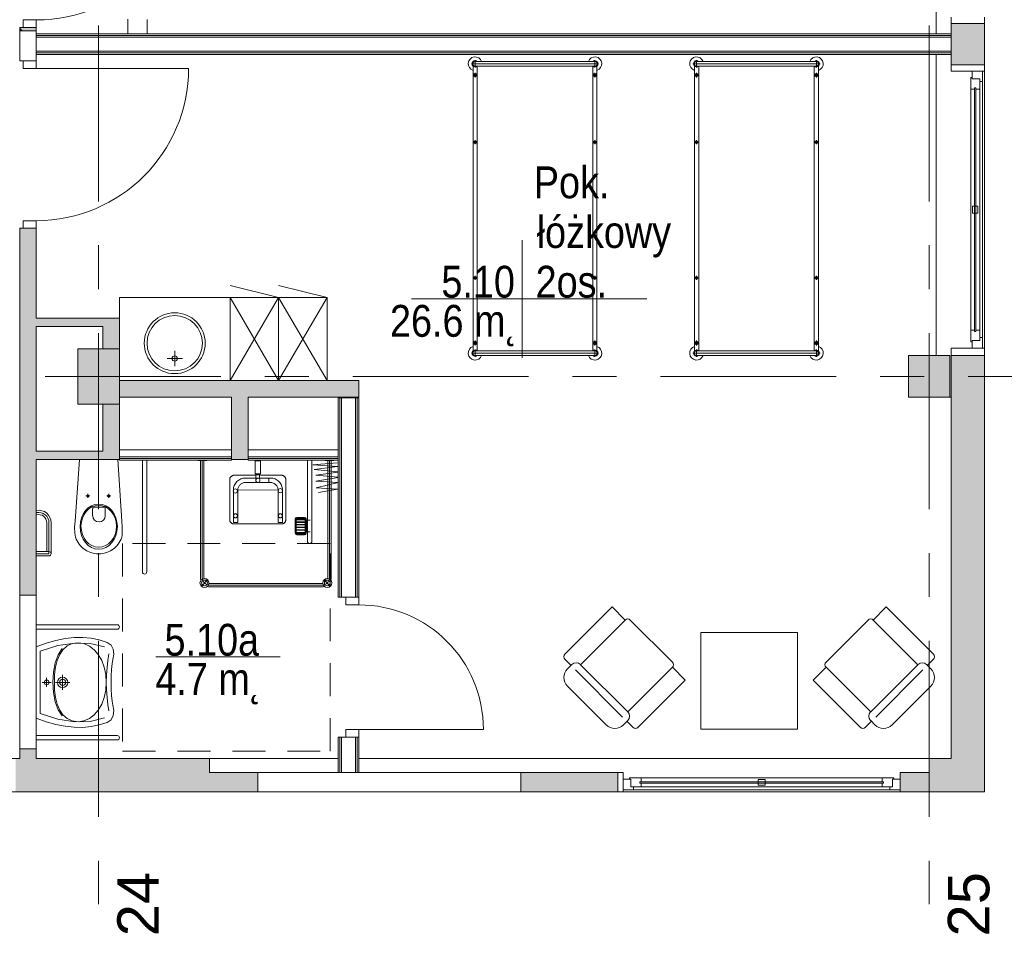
# Model space of a CAD drawing. Header units: centimetres. Extents: x -2424 to 2260, y -130 to 3012.
# Tile 49 of 81: x 530 to 1242, y 5 to 666. Entities that reach past the tile are written whole.
import ezdxf

# ---------------------------------------------------------------- set-up
doc = ezdxf.new("R2010")
doc.units = ezdxf.units.CM
doc.linetypes.add('Oś', pattern=[222.25, 127, -31.75, 31.75, -31.75])
doc.linetypes.add('Ponad', pattern=[39.688, 23.813, -15.875])
for name, color, linetype, lineweight in [('A-AREA-IDEN', 2, 'Continuous', 13), ('A-DETL-GENF', 92, 'Continuous', 13), ('A-DETL-MEDM', 33, 'Continuous', 13), ('A-DOOR', 31, 'Continuous', 13), ('A-FLOR-OVHD', 1, 'Ponad', 9), ('A-GLAZ', 151, 'Continuous', 13), ('A-WALL', 113, 'Continuous', 13), ('A-WALL-FNSH', 113, 'Continuous', 13), ('E-ELEC-EQPM', 71, 'Continuous', 9), ('I-FURN', 30, 'Continuous', 9), ('P-SANR-FIXT', 6, 'Continuous', 9), ('S-COLS', 52, 'Continuous', 13), ('S-GRID', 1, 'Continuous', 13), ('S-GRID-IDEN', 1, 'Continuous', 13)]:
    doc.layers.add(name, color=color, linetype=linetype, lineweight=lineweight)
doc.layers.add('A-WALL-PATT', color=111, linetype='Continuous', lineweight=13, plot=False)
doc.styles.add('Arial_11', font='arial.ttf', dxfattribs={"width": 0.85, "height": 23})
doc.styles.add('Arial_7', font='arial.ttf', dxfattribs={"height": 30})

msp = doc.modelspace()

# ---------------------------------------------------------------- hatches: boundary and pattern name
at = {"layer": 'S-COLS', "lineweight": 9}
for points in [[(602.38, 388.33), (602.38, 428.33), (572.38, 428.33), (572.38, 388.33)], [(1202.38, 393.33), (1202.38, 423.33), (1172.38, 423.33), (1172.38, 393.33)]]:
    msp.add_hatch(color=251, dxfattribs=at).paths.add_polyline_path(points, flags=0)

# ---------------------------------------------------------------- linework, layer by layer
at = {"layer": 'A-AREA-IDEN', "color": 251, "lineweight": 9}
for p, q in [((893.45, 506.86), (893.45, 464.36)), ((903.2, 464.36), (813.45, 464.36)), ((813.45, 464.36), (983.45, 464.36)), ((893.45, 464.36), (893.45, 421.86)), ((718.52, 205.71), (628.77, 205.71))]:
    msp.add_line(p, q, dxfattribs=at)
at = {"layer": 'A-DETL-GENF', "color": 251, "lineweight": 9}
for p, q in [((532.88, 665.83), (542.38, 665.83)), ((532.88, 660.33), (532.88, 665.83)), ((542.38, 665.83), (542.38, 660.33)), ((542.38, 660.33), (532.88, 660.33)), ((532.88, 636.33), (542.38, 636.33)), ((532.88, 630.83), (532.88, 636.33)), ((542.38, 636.33), (542.38, 630.83)), ((542.38, 630.83), (532.88, 630.83)), ((532.88, 520.83), (542.38, 520.83)), ((532.88, 515.33), (532.88, 520.83)), ((542.38, 520.83), (542.38, 515.33)), ((542.38, 515.33), (532.88, 515.33)), ((775.38, 248.83), (765.88, 248.83)), ((765.88, 248.83), (765.88, 243.33)), ((765.88, 243.33), (775.38, 243.33)), ((775.38, 243.33), (775.38, 248.83)), ((775.38, 153.33), (765.88, 153.33)), ((765.88, 153.33), (765.88, 147.83)), ((775.38, 147.83), (775.38, 153.33)), ((765.88, 147.83), (775.38, 147.83))]:
    msp.add_line(p, q, dxfattribs=at)
at = {"layer": 'A-DETL-MEDM', "color": 251, "lineweight": 9}
for p, q in [((532.88, 665.83), (542.38, 665.83)), ((532.88, 660.33), (532.88, 665.83)), ((542.38, 665.83), (542.38, 660.33)), ((542.38, 660.33), (532.88, 660.33)), ((542.38, 636.33), (532.88, 636.33)), ((532.88, 636.33), (532.88, 630.83)), ((542.38, 630.83), (542.38, 636.33)), ((532.88, 630.83), (542.38, 630.83)), ((532.88, 520.83), (542.38, 520.83)), ((532.88, 515.33), (532.88, 520.83)), ((542.38, 520.83), (542.38, 515.33)), ((542.38, 515.33), (532.88, 515.33)), ((775.38, 248.83), (765.88, 248.83)), ((765.88, 248.83), (765.88, 243.33)), ((765.88, 243.33), (775.38, 243.33)), ((775.38, 243.33), (775.38, 248.83)), ((765.88, 153.33), (775.38, 153.33)), ((765.88, 147.83), (765.88, 153.33)), ((775.38, 153.33), (775.38, 147.83)), ((775.38, 147.83), (765.88, 147.83))]:
    msp.add_line(p, q, dxfattribs=at)
at = {"layer": 'A-DOOR', "color": 251, "lineweight": 9}
for p, q in [((542.38, 630.83), (652.38, 630.83)), ((775.38, 153.33), (865.38, 153.33))]:
    msp.add_line(p, q, dxfattribs=at)
for centre, radius, start, end in [((542.38, 775.83), 110, 270, 0), ((542.38, 630.83), 110, 270, 0), ((775.38, 153.33), 90, 0, 90)]:
    msp.add_arc(centre, radius, start, end, dxfattribs=at)
at = {"layer": 'A-FLOR-OVHD', "color": 251, "lineweight": 9}
for p, q in [((754.68, 287.61), (604.68, 287.61)), ((604.68, 287.61), (604.68, 137.61)), ((754.68, 137.61), (754.68, 287.61)), ((604.68, 137.61), (754.68, 137.61))]:
    msp.add_line(p, q, dxfattribs=at)
at = {"layer": 'A-GLAZ', "color": 251, "lineweight": 9}
for p, q in [((1225.88, 628.83), (1218.38, 628.83)), ((1218.38, 628.83), (1218.38, 623.33)), ((1225.88, 621.33), (1225.88, 628.83)), ((1225.88, 628.83), (1225.88, 428.83)), ((1218.38, 624.33), (1217.38, 624.33)), ((1217.38, 624.33), (1217.38, 615.83)), ((1218.38, 623.33), (1218.38, 624.33)), ((1223.88, 623.33), (1218.38, 623.33)), ((1218.38, 623.33), (1223.88, 623.33)), ((1223.88, 615.83), (1223.88, 623.33)), ((1223.88, 623.33), (1223.88, 621.33)), ((1223.88, 621.33), (1225.88, 621.33)), ((1225.88, 436.33), (1225.88, 621.33)), ((1217.38, 615.83), (1220.13, 615.83)), ((1217.38, 441.83), (1217.38, 615.83)), ((1220.13, 616.83), (1220.13, 440.83)), ((1221.13, 616.83), (1220.13, 616.83)), ((1220.13, 615.83), (1220.13, 616.83)), ((1220.13, 616.83), (1221.13, 616.83)), ((1221.13, 440.83), (1221.13, 616.83)), ((1221.13, 616.83), (1221.13, 615.83)), ((1221.13, 615.83), (1223.88, 615.83)), ((1223.88, 441.83), (1223.88, 615.83)), ((1218.63, 531.33), (1218.63, 526.33)), ((1222.63, 531.33), (1218.63, 531.33)), ((1222.63, 526.33), (1222.63, 531.33)), ((1218.63, 526.33), (1222.63, 526.33)), ((1220.13, 441.83), (1217.38, 441.83)), ((1217.38, 441.83), (1217.38, 433.33)), ((1220.13, 440.83), (1220.13, 441.83)), ((1223.88, 441.83), (1221.13, 441.83)), ((1221.13, 441.83), (1221.13, 440.83)), ((1223.88, 434.33), (1223.88, 441.83)), ((1218.38, 433.33), (1218.38, 434.33)), ((1218.38, 434.33), (1223.88, 434.33)), ((1223.88, 434.33), (1218.38, 434.33)), ((1218.38, 434.33), (1218.38, 428.83)), ((1220.13, 440.83), (1221.13, 440.83)), ((1221.13, 440.83), (1220.13, 440.83)), ((1225.88, 436.33), (1223.88, 436.33)), ((1223.88, 436.33), (1223.88, 434.33)), ((1225.88, 428.83), (1225.88, 436.33)), ((1217.38, 433.33), (1218.38, 433.33)), ((1218.38, 428.83), (1225.88, 428.83)), ((971.88, 117.33), (966.38, 117.33)), ((966.38, 117.33), (966.38, 109.83)), ((979.38, 118.33), (970.88, 118.33)), ((970.88, 118.33), (970.88, 117.33)), ((970.88, 117.33), (971.88, 117.33)), ((971.88, 117.33), (971.88, 111.83)), ((971.88, 111.83), (971.88, 117.33)), ((1154.38, 115.58), (978.38, 115.58)), ((978.38, 115.58), (978.38, 114.58)), ((978.38, 114.58), (978.38, 115.58)), ((978.38, 115.58), (979.38, 115.58)), ((978.38, 114.58), (1154.38, 114.58)), ((979.38, 114.58), (978.38, 114.58)), ((979.38, 115.58), (979.38, 118.33)), ((979.38, 118.33), (1153.38, 118.33)), ((979.38, 111.83), (979.38, 114.58)), ((1068.88, 117.08), (1063.88, 117.08)), ((1063.88, 117.08), (1063.88, 113.08)), ((1068.88, 113.08), (1068.88, 117.08)), ((1153.38, 118.33), (1153.38, 115.58)), ((1161.88, 118.33), (1153.38, 118.33)), ((1153.38, 115.58), (1154.38, 115.58)), ((1154.38, 114.58), (1153.38, 114.58)), ((1153.38, 114.58), (1153.38, 111.83)), ((1154.38, 114.58), (1154.38, 115.58)), ((1154.38, 115.58), (1154.38, 114.58)), ((1160.88, 111.83), (1160.88, 117.33)), ((1160.88, 117.33), (1161.88, 117.33)), ((1160.88, 117.33), (1160.88, 111.83)), ((1166.38, 117.33), (1160.88, 117.33)), ((1161.88, 117.33), (1161.88, 118.33)), ((1166.38, 109.83), (1166.38, 117.33)), ((966.38, 109.83), (973.88, 109.83)), ((1166.38, 109.83), (966.38, 109.83)), ((971.88, 111.83), (979.38, 111.83)), ((973.88, 111.83), (971.88, 111.83)), ((973.88, 109.83), (973.88, 111.83)), ((973.88, 109.83), (1158.88, 109.83)), ((979.38, 111.83), (1153.38, 111.83)), ((1063.88, 113.08), (1068.88, 113.08)), ((1153.38, 111.83), (1160.88, 111.83)), ((1160.88, 111.83), (1158.88, 111.83)), ((1158.88, 111.83), (1158.88, 109.83)), ((1158.88, 109.83), (1166.38, 109.83))]:
    msp.add_line(p, q, dxfattribs=at)
at = {"layer": 'A-WALL', "color": 251, "lineweight": 9}
for p, q in [((1192.38, 655.83), (1192.38, 873.33)), ((1203.38, 667.83), (1203.38, 663.33)), ((1203.38, 663.33), (1203.38, 633.33)), ((1227.38, 663.33), (1203.38, 663.33)), ((1227.38, 663.33), (1227.38, 667.83)), ((1227.38, 633.33), (1227.38, 663.33)), ((532.88, 660.33), (530.38, 660.33)), ((530.38, 660.33), (530.38, 657.83)), ((530.38, 657.83), (542.38, 657.83)), ((530.38, 657.83), (530.38, 636.33)), ((542.38, 657.83), (542.38, 660.33)), ((542.38, 636.33), (542.38, 657.83)), ((1203.38, 654.58), (542.38, 654.58)), ((1203.38, 653.33), (542.38, 653.33)), ((1203.38, 643.33), (1203.38, 653.33)), ((1203.38, 643.33), (542.38, 643.33)), ((1203.38, 642.08), (542.38, 642.08)), ((1192.38, 423.33), (1192.38, 640.83)), ((530.38, 636.33), (532.88, 636.33)), ((1203.38, 633.33), (1227.38, 633.33)), ((1203.38, 633.33), (1203.38, 628.83)), ((1227.38, 628.83), (1227.38, 633.33)), ((1203.38, 628.83), (1218.38, 628.83)), ((1225.88, 628.83), (1227.38, 628.83)), ((1227.38, 628.83), (1227.38, 428.83)), ((532.88, 515.33), (530.38, 515.33)), ((530.38, 515.33), (530.38, 250.33)), ((542.38, 450.33), (542.38, 515.33)), ((602.38, 450.33), (542.38, 450.33)), ((602.38, 428.33), (602.38, 450.33)), ((542.38, 354.33), (542.38, 444.33)), ((542.38, 444.33), (590.38, 444.33)), ((590.38, 444.33), (590.38, 428.33)), ((1218.38, 428.83), (1203.38, 428.83)), ((1203.38, 428.83), (1203.38, 423.33)), ((1227.38, 428.83), (1225.88, 428.83)), ((1227.38, 423.33), (1227.38, 428.83)), ((1203.38, 423.33), (1203.38, 132.33)), ((1227.38, 423.33), (1203.38, 423.33)), ((1227.38, 108.33), (1227.38, 423.33)), ((775.38, 405.33), (602.38, 405.33)), ((775.38, 393.33), (775.38, 405.33)), ((602.38, 393.33), (683.38, 393.33)), ((683.38, 393.33), (683.38, 348.33)), ((695.38, 348.33), (695.38, 393.33)), ((695.38, 393.33), (775.38, 393.33)), ((761.63, 248.83), (761.63, 392.83)), ((772.88, 392.83), (762.88, 392.83)), ((762.88, 248.83), (762.88, 392.83)), ((772.88, 248.83), (772.88, 392.83)), ((774.13, 248.83), (774.13, 392.83)), ((1202.38, 393.33), (1203.38, 393.33)), ((590.38, 388.33), (590.38, 354.33)), ((602.38, 348.33), (602.38, 388.33)), ((590.38, 354.33), (542.38, 354.33)), ((683.38, 355.33), (602.38, 355.33)), ((602.38, 355.33), (602.38, 350.33)), ((602.38, 350.33), (683.38, 350.33)), ((602.38, 349.08), (683.38, 349.08)), ((683.38, 350.33), (683.38, 355.33)), ((760.38, 355.33), (695.38, 355.33)), ((695.38, 355.33), (695.38, 350.33)), ((760.38, 350.33), (695.38, 350.33)), ((760.38, 349.08), (695.38, 349.08)), ((760.38, 350.33), (760.38, 355.33)), ((542.38, 250.33), (542.38, 348.33)), ((542.38, 348.33), (602.38, 348.33)), ((683.38, 348.33), (695.38, 348.33)), ((530.38, 250.33), (542.38, 250.33)), ((530.38, 250.33), (530.38, 139.33)), ((542.38, 139.33), (542.38, 250.33)), ((762.88, 248.83), (765.88, 248.83)), ((761.63, 122.33), (761.63, 147.83)), ((765.88, 147.83), (762.88, 147.83)), ((762.88, 122.33), (762.88, 147.83)), ((772.88, 122.33), (772.88, 147.83)), ((774.13, 122.33), (774.13, 147.83)), ((530.38, 139.33), (530.38, 132.33)), ((542.38, 139.33), (530.38, 139.33)), ((542.38, 132.33), (542.38, 139.33)), ((297.38, 132.33), (530.38, 132.33)), ((760.38, 132.33), (542.38, 132.33)), ((667.38, 122.33), (667.38, 132.33)), ((775.38, 132.33), (1203.38, 132.33)), ((1187.38, 132.33), (1187.38, 122.33)), ((702.38, 122.33), (667.38, 122.33)), ((702.38, 108.33), (702.38, 122.33)), ((892.38, 122.33), (702.38, 122.33)), ((962.38, 122.33), (892.38, 122.33)), ((892.38, 122.33), (892.38, 108.33)), ((962.38, 108.33), (962.38, 122.33)), ((966.38, 122.33), (962.38, 122.33)), ((966.38, 117.33), (966.38, 122.33)), ((1187.38, 122.33), (1166.38, 122.33)), ((1166.38, 122.33), (1166.38, 117.33)), ((492.38, 108.33), (702.38, 108.33)), ((702.38, 108.33), (892.38, 108.33)), ((892.38, 108.33), (962.38, 108.33)), ((962.38, 108.33), (966.38, 108.33)), ((966.38, 108.33), (966.38, 109.83)), ((1227.38, 108.33), (966.38, 108.33)), ((1166.38, 109.83), (1166.38, 108.33))]:
    msp.add_line(p, q, dxfattribs=at)
at = {"layer": 'A-WALL-FNSH', "color": 251, "lineweight": 9}
for p, q in [((1203.38, 655.83), (542.38, 655.83)), ((542.38, 640.83), (1203.38, 640.83)), ((760.38, 392.83), (760.38, 248.83)), ((762.88, 392.83), (760.38, 392.83)), ((775.38, 392.83), (772.88, 392.83)), ((775.38, 248.83), (775.38, 392.83)), ((602.38, 350.33), (602.38, 347.83)), ((683.38, 347.83), (683.38, 350.33)), ((695.38, 350.33), (695.38, 347.83)), ((602.38, 347.83), (683.38, 347.83)), ((695.38, 347.83), (760.38, 347.83)), ((760.38, 248.83), (762.88, 248.83)), ((760.38, 147.83), (760.38, 122.33)), ((762.88, 147.83), (760.38, 147.83)), ((775.38, 122.33), (775.38, 147.83))]:
    msp.add_line(p, q, dxfattribs=at)
at = {"layer": 'A-WALL-PATT', "color": 251, "linetype": 'Continuous', "lineweight": 9}
for points in [[(1203.38, 633.33), (1203.38, 663.33), (1203.38, 653.12)], [(1187.38, 108.33), (1187.38, 132.33), (1187.38, 122.33)]]:
    msp.add_solid(points, dxfattribs=at)
at = {"layer": 'A-WALL-PATT', "color": 251, "linetype": 'Continuous', "lineweight": 9, "extrusion": (0, 0, -1)}
for points in [[(-1203.38, 663.33), (-1203.38, 633.33), (-1227.38, 663.33)], [(-1227.38, 663.33), (-1203.38, 633.33), (-1227.38, 633.33)], [(-532.88, 657.83), (-530.38, 660.33), (-530.38, 657.83)], [(-530.38, 660.33), (-532.88, 657.83), (-542.38, 660.33)], [(-542.38, 660.33), (-532.88, 657.83), (-542.38, 657.83)], [(-542.38, 250.33), (-530.38, 515.33), (-530.38, 250.33)], [(-530.38, 515.33), (-542.38, 250.33), (-542.38, 515.33)], [(-542.38, 444.33), (-590.38, 450.33), (-542.38, 450.33)], [(-590.38, 450.33), (-542.38, 444.33), (-590.38, 444.33)], [(-590.38, 444.33), (-602.38, 428.33), (-602.38, 450.33)], [(-602.38, 450.33), (-590.38, 450.33), (-590.38, 444.33)], [(-602.38, 428.33), (-590.38, 444.33), (-590.38, 428.33)], [(-1203.38, 393.33), (-1227.38, 423.33), (-1203.38, 423.33)], [(-1227.38, 423.33), (-1203.38, 393.33), (-1227.38, 393.33)], [(-695.38, 393.33), (-602.38, 405.33), (-602.38, 393.33)], [(-602.38, 405.33), (-695.38, 393.33), (-775.38, 405.33)], [(-775.38, 405.33), (-695.38, 393.33), (-736.41, 393.33)], [(-775.38, 405.33), (-736.41, 393.33), (-775.38, 393.33)], [(-695.38, 348.33), (-683.38, 393.33), (-683.38, 348.33)], [(-683.38, 393.33), (-695.38, 348.33), (-695.38, 393.33)], [(-1227.38, 132.33), (-1203.38, 393.33), (-1203.38, 132.33)], [(-1203.38, 393.33), (-1227.38, 132.33), (-1227.38, 393.33)], [(-602.38, 348.33), (-590.38, 388.33), (-590.38, 348.33)], [(-590.38, 388.33), (-602.38, 348.33), (-602.38, 388.33)], [(-542.38, 348.33), (-590.38, 354.33), (-542.38, 354.33)], [(-590.38, 354.33), (-542.38, 348.33), (-590.38, 348.33)], [(-530.38, 132.33), (-542.38, 139.33), (-530.38, 139.33)], [(-542.38, 139.33), (-530.38, 132.33), (-542.38, 132.33)], [(-527.38, 132.33), (-527.38, 108.33), (-667.38, 108.33)], [(-527.38, 132.33), (-667.38, 108.33), (-667.38, 132.33)], [(-1187.38, 132.33), (-1187.38, 108.33), (-1227.38, 132.33)], [(-1227.38, 132.33), (-1187.38, 108.33), (-1227.38, 108.33)], [(-667.38, 108.33), (-702.38, 122.33), (-667.38, 122.33)], [(-702.38, 122.33), (-667.38, 108.33), (-702.38, 108.33)], [(-892.38, 108.33), (-962.38, 122.33), (-892.38, 122.33)], [(-962.38, 122.33), (-892.38, 108.33), (-962.38, 108.33)], [(-1166.38, 109.83), (-1187.38, 108.33), (-1187.38, 122.33)], [(-1187.38, 122.33), (-1166.38, 122.33), (-1166.38, 109.83)], [(-1187.38, 108.33), (-1166.38, 109.83), (-1166.38, 108.33)]]:
    msp.add_solid(points, dxfattribs=at)
at = {"layer": 'E-ELEC-EQPM', "color": 251, "lineweight": 9}
for p, q in [((608.38, 666.33), (608.38, 655.83)), ((622.38, 666.16), (622.38, 655.83))]:
    msp.add_line(p, q, dxfattribs=at)
at = {"layer": 'I-FURN', "color": 251, "lineweight": 9}
for p, q in [((948.6, 634.13), (856.65, 634.13)), ((859.38, 631.4), (859.38, 636.85)), ((945.88, 635.83), (859.38, 635.83)), ((945.88, 631.4), (945.88, 636.85)), ((1108.6, 634.13), (1016.65, 634.13)), ((1019.38, 631.4), (1019.38, 636.85)), ((1105.88, 635.83), (1019.38, 635.83)), ((1105.88, 631.4), (1105.88, 636.85)), ((857.63, 625.98), (861.13, 625.98)), ((857.88, 632.48), (857.88, 426.77)), ((945.88, 632.43), (859.38, 632.43)), ((859.38, 624.23), (859.38, 627.73)), ((860.88, 426.77), (860.88, 632.43)), ((947.63, 625.98), (944.13, 625.98)), ((944.38, 426.83), (944.38, 632.48)), ((945.88, 624.23), (945.88, 627.73)), ((947.38, 632.48), (947.38, 426.77)), ((1017.63, 625.98), (1021.13, 625.98)), ((1017.88, 632.48), (1017.88, 426.77)), ((1105.88, 632.43), (1019.38, 632.43)), ((1019.38, 624.23), (1019.38, 627.73)), ((1020.88, 426.77), (1020.88, 632.43)), ((1107.63, 625.98), (1104.13, 625.98)), ((1104.38, 426.83), (1104.38, 632.48)), ((1105.88, 624.23), (1105.88, 627.73)), ((1107.38, 632.48), (1107.38, 426.77)), ((857.88, 577.57), (860.88, 577.57)), ((859.38, 579.07), (859.38, 576.07)), ((947.38, 577.57), (944.38, 577.57)), ((945.88, 579.07), (945.88, 576.07)), ((1017.88, 577.57), (1020.88, 577.57)), ((1019.38, 579.07), (1019.38, 576.07)), ((1107.38, 577.57), (1104.38, 577.57)), ((1105.88, 579.07), (1105.88, 576.07)), ((857.88, 479.57), (860.88, 479.57)), ((859.38, 481.07), (859.38, 478.07)), ((947.38, 479.57), (944.38, 479.57)), ((945.88, 481.07), (945.88, 478.07)), ((1017.88, 479.57), (1020.88, 479.57)), ((1019.38, 481.07), (1019.38, 478.07)), ((1107.38, 479.57), (1104.38, 479.57)), ((1105.88, 481.07), (1105.88, 478.07)), ((717.38, 465.33), (682.38, 473.96)), ((752.38, 465.33), (717.38, 473.96)), ((602.38, 465.33), (682.38, 465.33)), ((602.38, 450.33), (602.38, 465.33)), ((682.38, 405.33), (717.38, 465.33)), ((682.38, 465.33), (717.38, 405.33)), ((717.38, 465.33), (682.38, 465.33)), ((682.38, 465.33), (682.38, 405.33)), ((682.38, 465.33), (682.38, 405.33)), ((717.38, 405.33), (717.38, 465.33)), ((717.38, 405.33), (752.38, 465.33)), ((717.38, 465.33), (752.38, 405.33)), ((752.38, 465.33), (717.38, 465.33)), ((717.38, 465.33), (717.38, 405.33)), ((752.38, 405.33), (752.38, 465.33)), ((859.38, 434.2), (859.38, 430.7)), ((945.88, 434.2), (945.88, 430.7)), ((1019.38, 434.2), (1019.38, 430.7)), ((1105.88, 434.2), (1105.88, 430.7)), ((857.63, 432.45), (861.13, 432.45)), ((859.38, 427.85), (859.38, 422.4)), ((945.88, 426.83), (859.38, 426.83)), ((947.63, 432.45), (944.13, 432.45)), ((945.88, 427.85), (945.88, 422.4)), ((1017.63, 432.45), (1021.13, 432.45)), ((1019.38, 427.85), (1019.38, 422.4)), ((1105.88, 426.83), (1019.38, 426.83)), ((1107.63, 432.45), (1104.13, 432.45)), ((1105.88, 427.85), (1105.88, 422.4)), ((856.65, 425.13), (948.6, 425.13)), ((945.88, 423.43), (859.38, 423.43)), ((1016.65, 425.13), (1108.6, 425.13)), ((1105.88, 423.43), (1019.38, 423.43)), ((924.24, 207.76), (958.31, 241.84)), ((958.31, 241.84), (967.76, 232.39)), ((1156.44, 241.84), (1146.99, 232.39)), ((1190.52, 207.76), (1156.44, 241.84)), ((935.49, 200.12), (967.76, 232.39)), ((971.48, 232.39), (1001.89, 201.99)), ((1143.27, 232.39), (1112.87, 201.99)), ((1179.26, 200.12), (1146.99, 232.39)), ((1022.38, 223.43), (1022.38, 153.43)), ((1092.38, 223.43), (1022.38, 223.43)), ((1092.38, 153.43), (1092.38, 223.43)), ((928.58, 199.7), (924.24, 204.04)), ((926.11, 197.1), (929.21, 200.2)), ((935.49, 200.12), (969.62, 166)), ((1179.26, 200.12), (1145.13, 166)), ((1188.65, 197.1), (1185.54, 200.2)), ((1186.17, 199.7), (1190.52, 204.04)), ((965.95, 162.33), (931.82, 196.45)), ((969.62, 166), (1001.89, 198.26)), ((1001.89, 198.26), (1011.19, 188.96)), ((1112.87, 198.26), (1103.56, 188.96)), ((1145.13, 166), (1112.87, 198.26)), ((1148.8, 162.33), (1182.93, 196.45)), ((1011.19, 188.96), (977.12, 154.88)), ((1103.56, 188.96), (1137.64, 154.88)), ((954.11, 156.69), (926.11, 184.69)), ((1160.64, 156.69), (1188.65, 184.69)), ((969.62, 159.79), (966.52, 156.69)), ((969.05, 159.22), (973.4, 154.88)), ((1145.7, 159.22), (1141.36, 154.88)), ((1145.13, 159.79), (1148.23, 156.69)), ((1022.38, 153.43), (1092.38, 153.43))]:
    msp.add_line(p, q, dxfattribs=at)
for centre, radius in [((859.38, 625.98), 1.25), ((859.38, 625.98), 0.8), ((945.88, 625.98), 1.25), ((945.88, 625.98), 0.8), ((1019.38, 625.98), 1.25), ((1019.38, 625.98), 0.8), ((1105.88, 625.98), 1.25), ((1105.88, 625.98), 0.8), ((859.38, 577.57), 1), ((945.88, 577.57), 1), ((1019.38, 577.57), 1), ((1105.88, 577.57), 1), ((859.38, 479.57), 1), ((945.88, 479.57), 1), ((1019.38, 479.57), 1), ((1105.88, 479.57), 1), ((859.38, 432.45), 1.25), ((859.38, 432.45), 0.8), ((945.88, 432.45), 1.25), ((945.88, 432.45), 0.8), ((1019.38, 432.45), 1.25), ((1019.38, 432.45), 0.8), ((1105.88, 432.45), 1.25), ((1105.88, 432.45), 0.8)]:
    msp.add_circle(centre, radius, dxfattribs=at)
for centre, radius, start, end in [((859.38, 634.13), 5, 19.87687, 252.5424), ((859.38, 634.13), 2.23, 49.8221, 310.1779), ((859.38, 634.13), 1.93, 62.02067, 297.97933), ((859.38, 634.13), 1.7, 90, 270), ((945.88, 634.13), 5, 287.4576, 160.12313), ((945.88, 634.13), 2.23, 227.61126, 130.1779), ((945.88, 634.13), 1.93, 242.02067, 117.97933), ((945.88, 634.13), 1.7, 270, 90), ((1019.38, 634.13), 5, 19.87687, 252.5424), ((1019.38, 634.13), 2.23, 49.8221, 310.1779), ((1019.38, 634.13), 1.93, 62.02067, 297.97933), ((1019.38, 634.13), 1.7, 90, 270), ((1105.88, 634.13), 5, 287.4576, 160.12313), ((1105.88, 634.13), 2.23, 227.61126, 130.1779), ((1105.88, 634.13), 1.93, 242.02067, 117.97933), ((1105.88, 634.13), 1.7, 270, 90), ((859.38, 425.13), 5, 107.4576, 340.12313), ((859.38, 425.13), 2.23, 49.8221, 310.1779), ((859.38, 425.13), 1.93, 62.02067, 297.97933), ((859.38, 425.13), 1.7, 90, 270), ((945.88, 425.13), 5, 199.87687, 72.5424), ((945.88, 425.13), 2.23, 229.8221, 130.1779), ((945.88, 425.13), 1.93, 242.02067, 117.97933), ((945.88, 425.13), 1.7, 270, 90), ((1019.38, 425.13), 5, 107.4576, 340.12313), ((1019.38, 425.13), 2.23, 49.8221, 310.1779), ((1019.38, 425.13), 1.93, 62.02067, 297.97933), ((1019.38, 425.13), 1.7, 90, 270), ((1105.88, 425.13), 5, 199.87687, 72.5424), ((1105.88, 425.13), 2.23, 229.8221, 130.1779), ((1105.88, 425.13), 1.93, 242.02067, 117.97933), ((1105.88, 425.13), 1.7, 270, 90), ((969.62, 230.53), 2.63, 45, 135), ((1145.13, 230.53), 2.63, 45, 135), ((926.1, 205.9), 2.63, 135, 225), ((1188.66, 205.9), 2.63, 315, 45), ((932.31, 197.1), 4.39, 45, 135), ((1000.03, 200.12), 2.63, 315, 45), ((1114.73, 200.12), 2.63, 135, 225), ((1182.44, 197.1), 4.39, 45, 135), ((932.31, 190.9), 8.77, 135, 225), ((1182.44, 190.9), 8.77, 315, 45), ((966.52, 162.9), 4.39, 315, 45), ((1148.23, 162.9), 4.39, 135, 225), ((960.31, 162.9), 8.77, 225, 315), ((1154.44, 162.9), 8.77, 225, 315), ((975.26, 156.74), 2.63, 225, 315), ((1139.5, 156.74), 2.63, 225, 315)]:
    msp.add_arc(centre, radius, start, end, dxfattribs=at)
at = {"layer": 'P-SANR-FIXT', "color": 251, "lineweight": 9}
for p, q in [((636.88, 421.26), (647.88, 421.26)), ((642.38, 415.76), (642.38, 426.76)), ((573.52, 348.33), (570.36, 303.77)), ((604.14, 303.76), (601.32, 348.33)), ((619.01, 267.13), (619.01, 347.83)), ((622.13, 267.13), (622.13, 347.83)), ((659.02, 347.83), (659.02, 347.53)), ((659.02, 347.53), (665.52, 347.53)), ((661.02, 347.53), (661.02, 263.03)), ((662.27, 347.83), (662.27, 262.83)), ((663.52, 347.53), (663.52, 263.03)), ((665.52, 347.53), (665.52, 347.83)), ((700.43, 347.31), (704.34, 347.31)), ((700.43, 347.31), (700.43, 338.04)), ((704.34, 347.31), (704.34, 338.04)), ((738.28, 289.22), (738.28, 347.62)), ((741.48, 347.62), (741.48, 289.22)), ((759.61, 345.97), (742.25, 344.44)), ((742.25, 344.44), (759.86, 343.16)), ((759.86, 343.16), (743.02, 341.11)), ((750.93, 347.83), (750.93, 347.53)), ((750.93, 347.53), (757.43, 347.53)), ((752.93, 347.53), (752.93, 263.03)), ((754.18, 347.83), (754.18, 263.03)), ((755.43, 347.53), (755.43, 263.03)), ((757.43, 347.53), (757.43, 347.83)), ((682.14, 334.24), (682.19, 334.52)), ((682.19, 334.52), (682.28, 334.79)), ((682.28, 334.79), (682.39, 335.05)), ((682.39, 335.05), (682.52, 335.31)), ((682.52, 335.31), (682.68, 335.55)), ((682.68, 335.55), (682.87, 335.79)), ((682.87, 335.79), (683.07, 336)), ((683.07, 336), (683.28, 336.21)), ((683.28, 336.21), (683.51, 336.39)), ((683.51, 336.39), (683.75, 336.55)), ((683.75, 336.55), (684, 336.69)), ((684, 336.69), (684.26, 336.8)), ((684.26, 336.8), (684.74, 336.95)), ((684.52, 336.88), (684.78, 336.93)), ((684.74, 336.95), (700.15, 336.95)), ((690.05, 334.25), (690.85, 334.54)), ((690.85, 334.54), (691.68, 334.75)), ((691.68, 334.75), (692.54, 334.89)), ((692.54, 334.89), (711.1, 334.93)), ((704.34, 338.04), (700.43, 338.04)), ((700.44, 337.28), (704.33, 337.32)), ((701.08, 337.15), (703.69, 337.15)), ((701.08, 334.88), (701.08, 337.15)), ((703.69, 334.88), (701.08, 334.88)), ((703.69, 337.15), (703.69, 334.88)), ((704.56, 336.95), (719.72, 336.95)), ((710.47, 334.93), (710.47, 331.71)), ((712.43, 334.89), (710.47, 334.93)), ((713.3, 334.75), (712.43, 334.89)), ((714.13, 334.54), (713.3, 334.75)), ((714.93, 334.25), (714.13, 334.54)), ((719.72, 336.95), (719.99, 336.93)), ((719.99, 336.93), (720.27, 336.88)), ((720.27, 336.88), (720.53, 336.8)), ((720.53, 336.8), (720.79, 336.69)), ((720.79, 336.69), (721.05, 336.56)), ((721.05, 336.56), (721.29, 336.4)), ((721.29, 336.4), (721.52, 336.22)), ((721.52, 336.22), (721.73, 336.02)), ((721.73, 336.02), (721.93, 335.8)), ((721.93, 335.8), (722.1, 335.57)), ((722.1, 335.57), (722.26, 335.33)), ((722.26, 335.33), (722.39, 335.08)), ((722.39, 335.08), (722.49, 334.81)), ((722.49, 334.81), (722.57, 334.55)), ((722.57, 334.55), (722.62, 334.28)), ((743.02, 341.11), (760.38, 339.35)), ((760.38, 339.29), (744.29, 337.03)), ((744.29, 337.03), (760.38, 335.56)), ((760.38, 335.37), (744.29, 332.68)), ((682.14, 333.97), (682.14, 334.24)), ((682.14, 304.44), (682.14, 333.97)), ((684.78, 327.12), (684.91, 327.98)), ((684.91, 327.98), (685.12, 328.81)), ((685.12, 328.81), (685.42, 329.61)), ((685.42, 329.61), (685.78, 330.37)), ((685.78, 330.37), (686.22, 331.09)), ((686.22, 331.09), (686.72, 331.76)), ((686.72, 331.76), (687.28, 332.38)), ((687.28, 332.38), (687.9, 332.94)), ((687.9, 332.94), (688.57, 333.44)), ((688.08, 327.28), (687.99, 326.73)), ((688.21, 327.81), (688.08, 327.28)), ((688.4, 328.32), (688.21, 327.81)), ((688.63, 328.8), (688.4, 328.32)), ((688.57, 333.44), (689.29, 333.88)), ((688.91, 329.26), (688.63, 328.8)), ((689.23, 329.69), (688.91, 329.26)), ((689.59, 330.08), (689.23, 329.69)), ((689.29, 333.88), (690.05, 334.25)), ((689.98, 330.44), (689.59, 330.08)), ((690.41, 330.76), (689.98, 330.44)), ((690.87, 331.04), (690.41, 330.76)), ((691.35, 331.27), (690.87, 331.04)), ((691.86, 331.46), (691.35, 331.27)), ((692.39, 331.6), (691.86, 331.46)), ((692.94, 331.68), (692.39, 331.6)), ((693.5, 331.71), (692.94, 331.68)), ((711.1, 331.71), (693.5, 331.71)), ((710.47, 331.71), (711.47, 331.71)), ((711.47, 331.71), (712.04, 331.68)), ((712.04, 331.68), (712.59, 331.6)), ((712.59, 331.6), (713.12, 331.46)), ((713.12, 331.46), (713.63, 331.27)), ((713.63, 331.27), (714.11, 331.04)), ((714.11, 331.04), (714.57, 330.76)), ((714.57, 330.76), (715, 330.44)), ((715.69, 333.88), (714.93, 334.25)), ((715, 330.44), (715.39, 330.08)), ((715.39, 330.08), (715.75, 329.69)), ((716.4, 333.44), (715.69, 333.88)), ((715.75, 329.69), (716.07, 329.26)), ((716.07, 329.26), (716.35, 328.8)), ((716.35, 328.8), (716.58, 328.32)), ((717.08, 332.94), (716.4, 333.44)), ((716.58, 328.32), (716.77, 327.81)), ((716.77, 327.81), (716.91, 327.28)), ((716.91, 327.28), (716.99, 326.73)), ((717.69, 332.38), (717.08, 332.94)), ((718.25, 331.76), (717.69, 332.38)), ((718.76, 331.09), (718.25, 331.76)), ((719.19, 330.37), (718.76, 331.09)), ((719.56, 329.61), (719.19, 330.37)), ((719.85, 328.81), (719.56, 329.61)), ((720.07, 327.98), (719.85, 328.81)), ((720.2, 327.12), (720.07, 327.98)), ((722.62, 334.28), (722.62, 304.74)), ((744.29, 332.68), (760.37, 331.66)), ((760.37, 331.66), (744.55, 327.83)), ((744.55, 327.83), (759.86, 326.81)), ((578.24, 322.02), (581.06, 322.02)), ((579.61, 323.42), (579.61, 320.63)), ((593.35, 322.02), (596.17, 322.02)), ((594.72, 323.42), (594.72, 320.63)), ((684.73, 326.23), (684.78, 327.12)), ((684.81, 326.2), (684.81, 302.8)), ((687.95, 326.4), (717.02, 326.2)), ((687.95, 302.8), (687.95, 326.4)), ((717.02, 326.2), (717.02, 302.8)), ((720.17, 302.8), (720.24, 326.23)), ((720.24, 326.23), (720.2, 327.12)), ((759.86, 326.81), (746.33, 324.51)), ((591.32, 313.99), (584.01, 313.99)), ((583.09, 312.73), (583.09, 307.6)), ((592.24, 307.6), (592.24, 312.73)), ((717.19, 307.68), (717.2, 307.83)), ((717.2, 307.53), (717.19, 307.68)), ((717.2, 307.83), (717.22, 307.97)), ((717.22, 307.39), (717.2, 307.53)), ((717.22, 307.97), (717.26, 308.12)), ((717.26, 307.25), (717.22, 307.39)), ((717.26, 308.12), (717.31, 308.25)), ((717.31, 307.11), (717.26, 307.25)), ((717.31, 308.25), (717.37, 308.38)), ((717.37, 306.98), (717.31, 307.11)), ((717.37, 308.38), (717.44, 308.5)), ((717.44, 306.86), (717.37, 306.98)), ((717.44, 308.5), (717.53, 308.61)), ((717.53, 306.75), (717.44, 306.86)), ((717.53, 308.61), (717.62, 308.72)), ((717.62, 306.65), (717.53, 306.75)), ((717.62, 308.72), (717.72, 308.81)), ((717.72, 306.55), (717.62, 306.65)), ((717.72, 308.81), (717.84, 308.89)), ((717.84, 306.47), (717.72, 306.55)), ((717.84, 308.89), (717.96, 308.97)), ((717.96, 306.39), (717.84, 306.47)), ((717.96, 308.97), (718.09, 309.03)), ((718.09, 306.33), (717.96, 306.39)), ((718.09, 309.03), (718.22, 309.08)), ((718.22, 306.28), (718.09, 306.33)), ((718.22, 309.08), (718.36, 309.12)), ((718.36, 306.25), (718.22, 306.28)), ((718.36, 309.12), (718.51, 309.14)), ((718.51, 306.22), (718.36, 306.25)), ((718.65, 306.22), (718.51, 306.22)), ((718.65, 309.14), (718.8, 309.14)), ((718.8, 306.22), (718.65, 306.22)), ((718.8, 309.14), (718.95, 309.12)), ((718.95, 306.25), (718.8, 306.22)), ((718.95, 309.12), (719.09, 309.08)), ((719.09, 306.28), (718.95, 306.25)), ((719.09, 309.08), (719.22, 309.03)), ((719.22, 306.33), (719.09, 306.28)), ((719.22, 309.03), (719.35, 308.97)), ((719.35, 306.39), (719.22, 306.33)), ((719.35, 308.97), (719.47, 308.89)), ((719.47, 306.47), (719.35, 306.39)), ((719.47, 308.89), (719.59, 308.81)), ((719.59, 306.55), (719.47, 306.47)), ((719.59, 308.81), (719.69, 308.72)), ((719.69, 306.65), (719.59, 306.55)), ((719.69, 308.72), (719.78, 308.61)), ((719.78, 306.75), (719.69, 306.65)), ((719.78, 308.61), (719.87, 308.5)), ((719.87, 306.86), (719.78, 306.75)), ((719.87, 308.5), (719.94, 308.38)), ((719.94, 306.98), (719.87, 306.86)), ((719.94, 308.38), (720, 308.25)), ((720, 307.11), (719.94, 306.98)), ((720, 308.25), (720.05, 308.12)), ((720.05, 307.25), (720, 307.11)), ((720.05, 308.12), (720.09, 307.97)), ((720.09, 307.39), (720.05, 307.25)), ((720.09, 307.97), (720.11, 307.83)), ((720.11, 307.53), (720.09, 307.39)), ((720.11, 307.83), (720.12, 307.68)), ((720.12, 307.68), (720.11, 307.53)), ((736.19, 306.53), (730.59, 306.53)), ((736.19, 306.23), (730.59, 306.23)), ((736.19, 305.93), (730.59, 305.93)), ((549.98, 302.69), (549.98, 281.83)), ((551.54, 302.69), (551.54, 280.27)), ((553.1, 302.69), (553.1, 280.27)), ((570.36, 303.77), (570.05, 299.44)), ((570.05, 299.44), (570.1, 295)), ((604.5, 299.44), (604.14, 303.76)), ((604.45, 295), (604.5, 299.44)), ((682.19, 304.16), (682.14, 304.44)), ((682.26, 303.88), (682.19, 304.16)), ((682.37, 303.62), (682.26, 303.88)), ((682.5, 303.36), (682.37, 303.62)), ((682.65, 303.12), (682.5, 303.36)), ((682.83, 302.89), (682.65, 303.12)), ((683.02, 302.68), (682.83, 302.89)), ((683.24, 302.49), (683.02, 302.68)), ((683.46, 302.32), (683.24, 302.49)), ((683.71, 302.17), (683.46, 302.32)), ((683.96, 302.04), (683.71, 302.17)), ((684.22, 301.94), (683.96, 302.04)), ((684.49, 301.86), (684.22, 301.94)), ((684.77, 301.82), (684.49, 301.86)), ((685.05, 301.82), (684.77, 301.82)), ((687.95, 302.8), (684.81, 302.8)), ((720.01, 301.82), (685.05, 301.82)), ((717.02, 302.8), (720.17, 302.8)), ((720.29, 301.87), (720.01, 301.82)), ((720.56, 301.95), (720.29, 301.87)), ((720.83, 302.05), (720.56, 301.95)), ((721.08, 302.18), (720.83, 302.05)), ((721.32, 302.34), (721.08, 302.18)), ((721.55, 302.51), (721.32, 302.34)), ((721.76, 302.71), (721.55, 302.51)), ((721.95, 302.92), (721.76, 302.71)), ((722.12, 303.15), (721.95, 302.92)), ((722.27, 303.4), (722.12, 303.15)), ((722.4, 303.65), (722.27, 303.4)), ((722.5, 303.91), (722.4, 303.65)), ((722.58, 304.18), (722.5, 303.91)), ((722.62, 304.46), (722.58, 304.18)), ((722.62, 304.74), (722.62, 304.46)), ((729.49, 305.43), (729.49, 295.03)), ((729.79, 305.43), (729.79, 295.03)), ((730.09, 305.43), (730.09, 295.03)), ((736.69, 305.13), (730.09, 305.13)), ((736.69, 304.83), (730.09, 304.83)), ((736.69, 303.23), (730.09, 303.23)), ((736.69, 302.93), (730.09, 302.93)), ((736.69, 301.33), (730.09, 301.33)), ((736.69, 301.03), (730.09, 301.03)), ((736.69, 299.43), (730.09, 299.43)), ((736.69, 299.13), (730.09, 299.13)), ((736.69, 295.03), (736.69, 305.43)), ((736.99, 295.03), (736.99, 305.43)), ((737.29, 295.03), (737.29, 305.43)), ((737.29, 304.48), (740.29, 304.48)), ((737.49, 295.98), (737.49, 304.48)), ((737.69, 295.98), (737.69, 304.48)), ((570.1, 295), (570.35, 293.64)), ((570.35, 293.64), (570.73, 292.24)), ((570.73, 292.24), (571.23, 290.87)), ((603.61, 290.87), (604.11, 292.24)), ((604.11, 292.24), (604.49, 293.64)), ((604.49, 293.64), (604.45, 295)), ((736.69, 297.53), (730.09, 297.53)), ((736.69, 297.23), (730.09, 297.23)), ((736.69, 295.63), (730.09, 295.63)), ((736.69, 295.33), (730.09, 295.33)), ((730.59, 294.53), (736.19, 294.53)), ((730.59, 294.23), (736.19, 294.23)), ((730.59, 293.93), (736.19, 293.93)), ((737.29, 295.98), (740.29, 295.98)), ((571.23, 290.87), (571.85, 289.54)), ((571.85, 289.54), (572.58, 288.27)), ((572.58, 288.27), (573.41, 287.07)), ((573.41, 287.07), (574.34, 285.94)), ((574.34, 285.94), (575.94, 284.37)), ((598.9, 284.37), (600.5, 285.94)), ((600.5, 285.94), (601.43, 287.07)), ((601.43, 287.07), (602.26, 288.27)), ((602.26, 288.27), (602.99, 289.54)), ((602.99, 289.54), (603.61, 290.87)), ((542.38, 281.83), (551.54, 281.83)), ((551.54, 280.27), (542.38, 280.27)), ((551.54, 278.71), (542.38, 278.71)), ((575.94, 284.37), (577.67, 283.06)), ((577.67, 283.06), (578.93, 282.29)), ((578.93, 282.29), (581.05, 281.27)), ((581.05, 281.27), (582.48, 280.81)), ((582.48, 280.81), (584.48, 280.34)), ((584.48, 280.34), (585.94, 280.15)), ((585.94, 280.15), (587.42, 280.08)), ((587.42, 280.08), (588.9, 280.15)), ((588.9, 280.15), (590.36, 280.34)), ((590.36, 280.34), (592.36, 280.81)), ((592.36, 280.81), (593.8, 281.27)), ((593.8, 281.27), (595.91, 282.29)), ((595.91, 282.29), (597.17, 283.06)), ((597.17, 283.06), (598.9, 284.37)), ((666.32, 261.58), (661.44, 256.7)), ((667.77, 258.78), (748.68, 258.78)), ((748.68, 257.53), (667.77, 257.53)), ((667.77, 256.28), (748.68, 256.28)), ((750.13, 261.58), (755.01, 256.7)), ((600.78, 228.93), (542.38, 228.93)), ((600.78, 225.73), (542.38, 225.73)), ((549.58, 215.71), (542.38, 213.13)), ((558.02, 213.91), (545.18, 209.83)), ((556.54, 217.67), (549.58, 215.71)), ((563.27, 219.01), (556.54, 217.67)), ((570.12, 215.78), (558.02, 213.91)), ((564.6, 213.63), (561.64, 210.96)), ((569.76, 219.72), (563.27, 219.01)), ((568.21, 215.31), (564.6, 213.63)), ((572.51, 215.91), (568.21, 215.31)), ((576.02, 219.8), (569.76, 219.72)), ((581.36, 215.46), (570.12, 215.78)), ((576.79, 215.31), (572.51, 215.91)), ((582.06, 219.24), (576.02, 219.8)), ((580.7, 213.61), (576.79, 215.31)), ((584.18, 210.94), (580.7, 213.61)), ((591.66, 213), (581.36, 215.46)), ((587.89, 218.05), (582.06, 219.24)), ((593.5, 216.21), (587.89, 218.05)), ((596.34, 214.25), (593.5, 216.21)), ((597.96, 211.32), (596.34, 214.25)), ((545.18, 209.83), (545.18, 187.33)), ((556, 201.47), (558.09, 207.21)), ((559.3, 207.45), (557.55, 203.22)), ((558.09, 207.21), (561.12, 211.71)), ((561.64, 210.96), (559.3, 207.45)), ((587.17, 207.41), (584.18, 210.94)), ((589.6, 203.16), (587.17, 207.41)), ((594.88, 207.97), (594.01, 203.26)), ((597.66, 203.79), (598.39, 207.72)), ((598.39, 207.72), (597.96, 211.32)), ((554.8, 194.77), (556, 201.47)), ((557.55, 203.22), (556.34, 198.38)), ((591.41, 198.31), (589.6, 203.16)), ((594.01, 203.26), (593.45, 198.18)), ((596.67, 196.74), (597.1, 200.97)), ((597.1, 200.97), (597.66, 203.79)), ((554.41, 187.39), (554.8, 194.77)), ((555.64, 193.06), (555.41, 187.39)), ((556.34, 198.38), (555.64, 193.06)), ((561.39, 192.67), (561.39, 181.98)), ((592.55, 192.98), (591.41, 198.31)), ((592.94, 187.31), (592.55, 192.98)), ((593.12, 192.84), (592.9, 187.34)), ((593.45, 198.18), (593.12, 192.84)), ((596.41, 191.93), (596.67, 196.74)), ((545.18, 187.33), (545.18, 164.82)), ((553.11, 187.33), (546.6, 187.33)), ((548.1, 187.33), (548.24, 188.01)), ((548.24, 186.65), (548.1, 187.33)), ((548.24, 188.01), (548.62, 188.56)), ((548.62, 186.09), (548.24, 186.65)), ((548.62, 188.56), (549.17, 188.94)), ((549.17, 185.71), (548.62, 186.09)), ((549.17, 188.94), (549.85, 189.08)), ((549.85, 185.57), (549.17, 185.71)), ((549.85, 184.07), (549.85, 190.58)), ((549.85, 189.08), (550.53, 188.94)), ((550.53, 185.71), (549.85, 185.57)), ((550.53, 188.94), (551.09, 188.56)), ((551.09, 186.09), (550.53, 185.71)), ((551.09, 188.56), (551.46, 188.01)), ((551.46, 186.65), (551.09, 186.09)), ((551.46, 188.01), (551.6, 187.33)), ((551.6, 187.33), (551.46, 186.65)), ((554.8, 180.02), (554.41, 187.39)), ((555.41, 187.39), (555.64, 181.72)), ((566.64, 187.33), (556.14, 187.33)), ((557.64, 187.33), (557.93, 188.78)), ((557.93, 185.87), (557.64, 187.33)), ((557.93, 188.78), (558.74, 189.98)), ((558.74, 184.67), (557.93, 185.87)), ((558.74, 189.98), (559.93, 190.78)), ((559.09, 187.33), (559.27, 188.22)), ((559.27, 186.43), (559.09, 187.33)), ((559.27, 188.22), (559.76, 188.95)), ((559.76, 185.7), (559.27, 186.43)), ((559.76, 188.95), (560.5, 189.44)), ((560.5, 185.21), (559.76, 185.7)), ((559.93, 190.78), (561.39, 191.08)), ((560.5, 189.44), (561.39, 189.63)), ((561.39, 185.02), (560.5, 185.21)), ((561.39, 191.08), (562.85, 190.78)), ((561.39, 189.63), (562.28, 189.44)), ((562.28, 185.21), (561.39, 185.02)), ((562.28, 189.44), (563.02, 188.95)), ((563.02, 185.7), (562.28, 185.21)), ((562.85, 190.78), (564.04, 189.98)), ((563.02, 188.95), (563.51, 188.22)), ((563.51, 186.43), (563.02, 185.7)), ((563.51, 188.22), (563.69, 187.33)), ((563.69, 187.33), (563.51, 186.43)), ((564.04, 189.98), (564.85, 188.78)), ((564.85, 185.87), (564.04, 184.67)), ((564.85, 188.78), (565.14, 187.33)), ((565.14, 187.33), (564.85, 185.87)), ((592.55, 181.64), (592.94, 187.31)), ((592.9, 187.34), (593.12, 181.84)), ((596.39, 187.33), (596.41, 191.93)), ((596.41, 182.73), (596.39, 187.33)), ((556, 173.32), (554.8, 180.02)), ((555.64, 181.72), (556.34, 176.41)), ((559.93, 183.87), (558.74, 184.67)), ((561.39, 183.57), (559.93, 183.87)), ((562.85, 183.87), (561.39, 183.57)), ((564.04, 184.67), (562.85, 183.87)), ((591.41, 176.34), (592.55, 181.64)), ((593.12, 181.84), (593.45, 176.5)), ((596.67, 177.91), (596.41, 182.73)), ((597.1, 173.68), (596.67, 177.91)), ((558.09, 167.57), (556, 173.32)), ((556.34, 176.41), (557.55, 171.57)), ((557.55, 171.57), (559.3, 167.33)), ((587.17, 167.29), (589.6, 171.51)), ((589.6, 171.51), (591.41, 176.34)), ((593.45, 176.5), (594.01, 171.42)), ((594.01, 171.42), (594.88, 166.71)), ((597.66, 170.86), (597.1, 173.68)), ((598.39, 166.93), (597.66, 170.86)), ((545.18, 164.82), (558.02, 160.74)), ((561.12, 163.07), (558.09, 167.57)), ((559.3, 167.33), (561.64, 163.82)), ((561.64, 163.82), (564.6, 161.16)), ((580.7, 161.14), (584.18, 163.79)), ((584.18, 163.79), (587.17, 167.29)), ((597.96, 163.33), (598.39, 166.93)), ((542.38, 161.52), (549.58, 158.94)), ((549.58, 158.94), (556.54, 156.98)), ((556.54, 156.98), (563.27, 155.64)), ((558.02, 160.74), (570.12, 158.87)), ((564.6, 161.16), (568.21, 159.47)), ((568.21, 159.47), (572.51, 158.88)), ((570.12, 158.87), (581.36, 159.19)), ((572.51, 158.88), (576.79, 159.46)), ((576.79, 159.46), (580.7, 161.14)), ((581.36, 159.19), (591.66, 161.65)), ((582.06, 155.41), (587.89, 156.6)), ((587.89, 156.6), (593.5, 158.44)), ((593.5, 158.44), (596.34, 160.4)), ((596.34, 160.4), (597.96, 163.33)), ((563.27, 155.64), (569.76, 154.93)), ((569.76, 154.93), (576.02, 154.85)), ((576.02, 154.85), (582.06, 155.41)), ((600.78, 148.93), (542.38, 148.93)), ((542.38, 145.73), (600.78, 145.73))]:
    msp.add_line(p, q, dxfattribs=at)
for centre, radius in [((642.38, 432.33), 22), ((642.38, 432.33), 20), ((642.38, 421.26), 1.9), ((702.45, 333.33), 1.5), ((718.64, 325.77), 1.5), ((579.61, 322.02), 0.825), ((594.72, 322.02), 0.825), ((686.17, 325.59), 1.5), ((686.29, 307.65), 1.5), ((718.73, 307.59), 1.5), ((663.88, 259.14), 3.25), ((663.88, 259.14), 2.1), ((662.4, 257.65), 0.62), ((662.4, 257.65), 0.32), ((665.37, 260.62), 0.62), ((665.37, 260.62), 0.32), ((752.57, 259.14), 3.25), ((751.09, 260.62), 0.62), ((752.57, 259.14), 2.1), ((751.09, 260.62), 0.32), ((754.06, 257.65), 0.62), ((754.06, 257.65), 0.32)]:
    msp.add_circle(centre, radius, dxfattribs=at)
for centre, radius, start, end in [((584.26, 312.85), 1.17, 102.23395, 185.88986), ((591.07, 312.85), 1.17, 354.11014, 77.76605), ((544.13, 302.69), 8.97, 0, 99.99957), ((544.13, 302.69), 7.41, 0, 102.13274), ((544.13, 302.69), 5.85, 0, 105.43824), ((587.67, 307.83), 4.58, 182.80221, 357.19779), ((730.59, 305.43), 1.1, 90, 180), ((730.59, 305.43), 0.8, 90, 180), ((730.59, 305.43), 0.5, 90, 180), ((736.19, 305.43), 1.1, 0, 90), ((736.19, 305.43), 0.8, 0, 90), ((736.19, 305.43), 0.5, 0, 90), ((730.59, 295.03), 1.1, 180, 270), ((730.59, 295.03), 0.8, 180, 270), ((730.59, 295.03), 0.5, 180, 270), ((736.19, 295.03), 0.5, 270, 0), ((736.19, 295.03), 0.8, 270, 0), ((736.19, 295.03), 1.1, 270, 0), ((739.88, 289.22), 1.6, 180, 0), ((551.54, 280.27), 1.56, 0, 90), ((551.54, 280.27), 1.56, 270, 0), ((620.57, 267.13), 1.56, 180, 0), ((667.77, 263.03), 6.75, 180, 196.49649), ((667.77, 263.03), 5.5, 180, 270), ((667.77, 263.03), 4.25, 180, 188.85109), ((667.77, 263.03), 6.75, 253.50351, 270), ((667.77, 263.03), 4.25, 261.14891, 270), ((748.68, 263.03), 5.5, 270, 0), ((748.68, 263.03), 4.25, 270, 278.85109), ((748.68, 263.03), 6.75, 270, 286.49649), ((748.68, 263.03), 4.25, 351.14891, 0), ((748.68, 263.03), 6.75, 343.50351, 0), ((600.78, 227.33), 1.6, 270, 90), ((600.78, 147.33), 1.6, 270, 90)]:
    msp.add_arc(centre, radius, start, end, dxfattribs=at)
for centre, major_axis, ratio in [((587.47, 299.82), (0, 16.33), 0.823529), ((587.47, 300.06), (0, 15.16), 0.845174), ((738.02, 300.23), (0, -0.325), 0.224951)]:
    msp.add_ellipse(centre, major_axis=major_axis, ratio=ratio, dxfattribs=at)
at = {"layer": 'S-COLS', "color": 251, "lineweight": 9}
for p, q in [((602.38, 428.33), (572.38, 428.33)), ((572.38, 428.33), (572.38, 388.33)), ((602.38, 388.33), (602.38, 428.33)), ((1202.38, 423.33), (1172.38, 423.33)), ((1172.38, 423.33), (1172.38, 393.33)), ((1202.38, 393.33), (1202.38, 423.33)), ((1172.38, 393.33), (1202.38, 393.33)), ((572.38, 388.33), (602.38, 388.33))]:
    msp.add_line(p, q, dxfattribs=at)
at = {"layer": 'S-GRID', "color": 251, "linetype": 'Oś', "lineweight": 9}
for p, q in [((587.38, 2884.27), (587.38, 27.13)), ((1187.38, 2884.27), (1187.38, 27.13)), ((1342.46, 408.33), (-1368.76, 408.33))]:
    msp.add_line(p, q, dxfattribs=at)

# ---------------------------------------------------------------- texts
at = {"layer": 'A-AREA-IDEN', "color": 251, "lineweight": 9, "style": 'Arial_11', "width": 0.85}
for s, p in [('Pok.', (901.76, 537.04)), ('łóżkowy', (903.83, 501.14)), ('5.10', (835, 465.24)), ('2os.', (903.07, 465.24)), ('26.6 m˛', (797.86, 436.97)), ('5.10a', (635, 206.6)), ('4.7 m˛', (628.35, 178.32))]:
    msp.add_text(s, height=23, dxfattribs=at).set_placement(p)
at = {"layer": 'S-GRID-IDEN', "color": 251, "lineweight": 9, "style": 'Arial_7'}
for s, p in [('24', (630.88, 3.9)), ('25', (1230.88, 3.74))]:
    msp.add_text(s, height=30, rotation=90, dxfattribs=at).set_placement(p)

doc.saveas('drawing.dxf')
